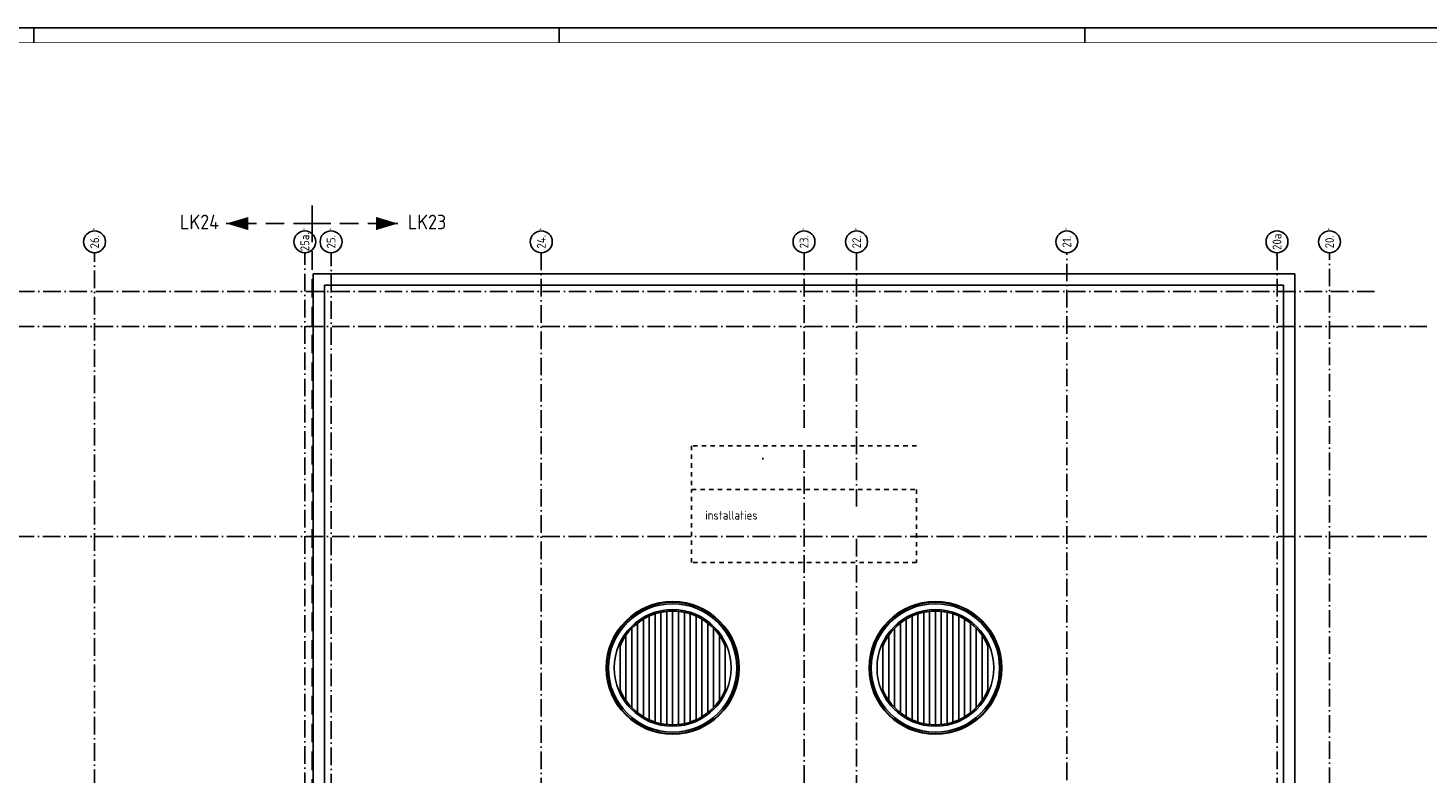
# Model space of a CAD drawing. Header units: millimetres. Extents: x -6587 to 112313, y 244 to 84344.
# Tile 62 of 63: x 39618 to 87571, y 58805 to 84344. Entities that reach past the tile are written whole.
import ezdxf
from ezdxf.enums import TextEntityAlignment as Align

# ---------------------------------------------------------------- set-up
doc = ezdxf.new("R2010")
doc.units = ezdxf.units.MM
doc.header["$LTSCALE"] = 100
for name, pattern in [('DASHDOT', [9, 6, -1.5, 0, -1.5]), ('DASHED', [3, 1.5, -1.5]), ('HIDDEN', [9.525, 6.35, -3.175])]:
    doc.linetypes.add(name, pattern=pattern)
doc.layers.get('0').update_dxf_attribs({"color": 9, "linetype": 'CONTINUOUS'})
for name, color, linetype in [('AL$1----_ALGEMEEN', 7, 'CONTINUOUS'), ('AL$7----_STRAMIEN', 1, 'DASHDOT'), ('AL27----_DAKEN', 7, 'CONTINUOUS'), ('ALN-----_BLOCKNAAM', 2, 'CONTINUOUS'), ('BL$4----', 7, 'CONTINUOUS'), ('LIJN025', 10, 'CONTINUOUS'), ('LIJN050', 90, 'CONTINUOUS'), ('LIJN070', 130, 'CONTINUOUS'), ('OL59----_WTBINST', 7, 'CONTINUOUS'), ('TEKST25', 10, 'CONTINUOUS'), ('TEKST35', 50, 'CONTINUOUS'), ('TEKST50', 90, 'CONTINUOUS'), ('WL570---_TOEVOER', 3, 'CONTINUOUS')]:
    doc.layers.add(name, color=color, linetype=linetype)
doc.styles.add('ISO', font='ISO.SHX')
doc.styles.add('MAATVOERING', font='iso.shx')
doc.styles.add('ROMAND', font='romand')
doc.styles.get("Standard").update_dxf_attribs({"font": 'iso.shx'})

# ---------------------------------------------------------------- blocks, each defined once
blk = doc.blocks.new('A0-G')
at = {"layer": 'LIJN025'}
for p, q in [((464, 836), (464, 841)), ((824, 836), (824, 841))]:
    blk.add_line(p, q, dxfattribs=at)
at = {"layer": 'LIJN025', "linetype": 'Continuous'}
blk.add_line((644, 836), (644, 841), dxfattribs=at)
at = {"layer": 'LIJN025'}
blk.add_lwpolyline([(1189, 841), (1189, 0), (0, 0), (0, 841)], close=True, dxfattribs=at)
at = {"layer": 'LIJN050', "const_width": 0.2}
blk.add_lwpolyline([(1184, 836), (25, 836), (25, 5), (1184, 5)], close=True, dxfattribs=at)
at = {"layer": 'TEKST25', "style": 'ROMAND', "width": 2.899115}
blk.add_attdef('STATUS', text='', height=2.5, dxfattribs=at).set_placement((1143, 71.5), (1182, 71.5), align=Align.FIT)
at = {"layer": 'TEKST25', "style": 'ISO'}
for tag, p in [('E', (1144.25, 66)), ('NAAM-E', (1155.75, 66)), ('DATUM-E', (1174, 66)), ('D', (1144.25, 61)), ('NAAM-D', (1155.75, 61)), ('DATUM-D', (1174, 61)), ('C', (1144.25, 56)), ('NAAM-C', (1155.75, 56)), ('DATUM-C', (1174, 56)), ('B', (1144.25, 51)), ('NAAM-B', (1155.75, 51)), ('DATUM-B', (1174, 51)), ('A', (1144.25, 46)), ('NAAM-A', (1155.75, 46)), ('DATUM-A', (1174, 46))]:
    blk.add_attdef(tag, text='', height=2.5, dxfattribs=at).set_placement(p, align=Align.CENTER)
for tag, p in [('DATUM', (1021.75, 36.25)), ('SCHAAL', (1057, 36.25)), ('GETEKEND', (1087.25, 36.25)), ('GECONTOL.', (1122, 36.25)), ('FORMAAT', (1152.25, 28.25))]:
    blk.add_attdef(tag, p, '', height=2.5, dxfattribs=at)
at = {"layer": 'TEKST35', "style": 'ISO'}
for tag, p in [('PROJECT', (1023.5, 72.5)), ('PLAATS', (1023.5, 63.5)), ('INSTALLATIE-REGEL1', (1023.5, 52.5)), ('INSTALLATIE-REGEL2', (1023.5, 43.5))]:
    blk.add_attdef(tag, p, '', height=4, dxfattribs=at)
blk.add_attdef('PROJ.NR.', text='', height=4, dxfattribs=at).set_placement((1170, 23), align=Align.CENTER)
at = {"layer": 'TEKST50', "style": 'ISO'}
blk.add_attdef('FILE-NAAM', text='', height=5, dxfattribs=at).set_placement((1162.5, 7.5), align=Align.CENTER)
blk = doc.blocks.new('1011')
at = {"layer": 'AL$7----_STRAMIEN', "color": 7, "linetype": 'Continuous'}
blk.add_circle((-750, 0), 750, dxfattribs=at)
at = {"layer": 'AL$7----_STRAMIEN', "color": 3, "linetype": 'Continuous'}
blk.add_attdef('STR-NAAM', text='', height=600, rotation=360, dxfattribs=at).set_placement((-750, 0), align=Align.MIDDLE)
at = {"layer": 'ALN-----_BLOCKNAAM', "linetype": 'Continuous'}
blk.add_text('1011', height=100, dxfattribs=at).set_placement((0, 0))
blk = doc.blocks.new('A$Cb38f1ce1')
at = {"layer": 'AL$1----_ALGEMEEN', "color": 8}
for points in [[(57348, 57490), (57348, 57550)], [(57448, 54206), (57448, 57554)], [(57548, 57610), (57548, 57666)], [(57648, 54102), (57648, 57658)], [(57748, 57700), (57748, 57753)], [(57848, 54025), (57848, 57735)], [(57948, 57765), (57948, 57816)], [(58048, 53971), (58048, 57789)], [(58148, 57807), (58148, 57857)], [(58248, 53940), (58248, 57820)], [(58348, 57827), (58348, 57877)], [(58448, 53930), (58448, 57830)], [(58548, 57827), (58548, 57877)], [(58648, 53940), (58648, 57820)], [(58748, 57807), (58748, 57857)], [(58848, 53971), (58848, 57789)], [(58948, 57765), (58948, 57816)], [(59048, 54025), (59048, 57735)], [(59148, 57700), (59148, 57753)], [(59248, 54102), (59248, 57658)], [(59348, 57610), (59348, 57666)], [(59448, 54206), (59448, 57554)], [(59548, 57490), (59548, 57550)], [(66448, 54206), (66448, 57554)], [(66648, 54102), (66648, 57658)], [(66848, 54025), (66848, 57735)], [(66948, 57765), (66948, 57816)], [(67048, 53971), (67048, 57789)], [(67148, 57807), (67148, 57857)], [(67248, 53940), (67248, 57820)], [(67348, 57827), (67348, 57877)], [(67448, 53930), (67448, 57830)], [(67548, 57827), (67548, 57877)], [(67648, 53940), (67648, 57820)], [(67748, 57807), (67748, 57857)], [(67848, 53971), (67848, 57789)], [(67948, 57765), (67948, 57816)], [(68048, 54025), (68048, 57735)], [(68148, 57700), (68148, 57753)], [(68248, 54102), (68248, 57658)], [(68348, 57610), (68348, 57666)], [(68448, 54206), (68448, 57554)], [(68548, 57490), (68548, 57550)], [(56948, 57126), (56948, 57203)], [(57048, 54523), (57048, 57237)], [(57148, 57333), (57148, 57400)], [(57248, 54343), (57248, 57417)], [(59648, 54343), (59648, 57417)], [(59748, 57333), (59748, 57400)], [(59848, 54523), (59848, 57237)], [(59948, 57126), (59948, 57203)], [(65948, 57126), (65948, 57203)], [(66048, 54523), (66048, 57237)], [(66148, 57333), (66148, 57400)], [(66248, 54343), (66248, 57417)], [(68648, 54343), (68648, 57417)], [(68748, 57333), (68748, 57400)], [(68848, 54523), (68848, 57237)], [(68948, 57126), (68948, 57203)], [(56648, 55130), (56648, 56630)], [(56748, 56835), (56748, 56934)], [(56848, 54765), (56848, 56995)], [(60048, 54765), (60048, 56995)], [(60148, 56835), (60148, 56934)], [(60248, 55130), (60248, 56630)], [(65648, 55130), (65648, 56630)], [(65748, 56835), (65748, 56934)], [(65848, 54765), (65848, 56995)], [(69048, 54765), (69048, 56995)], [(69148, 56835), (69148, 56934)], [(69248, 55130), (69248, 56630)], [(56748, 54826), (56748, 54925)], [(60148, 54826), (60148, 54925)], [(65748, 54826), (65748, 54925)], [(69148, 54826), (69148, 54925)], [(56948, 54557), (56948, 54634)], [(57148, 54360), (57148, 54427)], [(57348, 54210), (57348, 54270)], [(59548, 54210), (59548, 54270)], [(59748, 54360), (59748, 54427)], [(59948, 54557), (59948, 54634)], [(65948, 54557), (65948, 54634)], [(66148, 54360), (66148, 54427)], [(66348, 54210), (66348, 54270)], [(68548, 54210), (68548, 54270)], [(68748, 54360), (68748, 54427)], [(68948, 54557), (68948, 54634)], [(57548, 54094), (57548, 54150)], [(57748, 54006), (57748, 54060)], [(57948, 53944), (57948, 53995)], [(58148, 53903), (58148, 53953)], [(58348, 53882), (58348, 53933)], [(58548, 53882), (58548, 53933)], [(58748, 53903), (58748, 53953)], [(58948, 53944), (58948, 53995)], [(59148, 54006), (59148, 54060)], [(59348, 54094), (59348, 54150)], [(66548, 54094), (66548, 54150)], [(66748, 54006), (66748, 54060)], [(66948, 53944), (66948, 53995)], [(67148, 53903), (67148, 53953)], [(67348, 53882), (67348, 53933)], [(67548, 53882), (67548, 53933)], [(67748, 53903), (67748, 53953)], [(67948, 53944), (67948, 53995)], [(68148, 54006), (68148, 54060)], [(68348, 54094), (68348, 54150)]]:
    blk.add_lwpolyline(points, dxfattribs=at)
for centre, radius in [((58448, 55880), 2273), ((58448, 55880), 2255), ((58448, 55880), 2200), ((67448, 55880), 2273), ((67448, 55880), 2255), ((67448, 55880), 2200), ((58448, 55880), 2000), ((67448, 55880), 2000)]:
    blk.add_circle(centre, radius, dxfattribs=at)
for centre, start, end in [((58448, 55880), 22.6199, 157.3801), ((67448, 55880), 22.6199, 157.3801), ((58448, 55880), 202.6199, 337.3801), ((67448, 55880), 202.6199, 337.3801)]:
    blk.add_arc(centre, 1950, start, end, dxfattribs=at)
at = {"layer": 'AL$7----_STRAMIEN', "color": 1}
for p, q in [((71948, 32232), (71948, 70113)), ((80948, 1456), (80948, 70113)), ((82492, 68780), (733, 68780))]:
    blk.add_line(p, q, dxfattribs=at)
for points in [[(38648, 39197), (38648, 70113)], [(45848, 32791), (45848, 70113)], [(46748, 45349), (46748, 70113)], [(53948, 70113), (53948, 32791)], [(62948, 70113), (62948, 64063)], [(64748, 70113), (64748, 61350)], [(79148, 70113), (79148, 51380)], [(84285, 67580), (750, 67580)], [(62948, 63345), (62948, 32791)], [(84285, 60380), (9413, 60380)], [(64748, 60305), (64748, 32791)]]:
    blk.add_lwpolyline(points, dxfattribs=at)
at = {"layer": 'AL27----_DAKEN', "color": 8}
for p, q in [((46138, 51690), (46138, 69390)), ((46138, 69390), (79758, 69390)), ((79758, 69390), (79758, 51690)), ((46528, 51690), (46528, 69000)), ((46528, 69000), (79368, 69000)), ((79368, 69000), (79368, 51690))]:
    blk.add_line(p, q, dxfattribs=at)
at = {"layer": 'OL59----_WTBINST', "color": 8, "linetype": 'DASHED'}
for p, q in [((59098, 63495), (59098, 61995)), ((66798, 63495), (59098, 63495)), ((59098, 59495), (59098, 61995)), ((59098, 61995), (66798, 61995)), ((59098, 61995), (66798, 61995)), ((66798, 61995), (66798, 59495)), ((66798, 59495), (59098, 59495))]:
    blk.add_line(p, q, dxfattribs=at)
at = {"layer": 'WL570---_TOEVOER'}
blk.add_line((61538, 63025), (61538, 63083), dxfattribs=at)
at = {"layer": 'AL$7----_STRAMIEN', "xscale": 0.5, "yscale": 0.5, "zscale": 0.5, "rotation": 90}
for p, values in [((38648, 70863), {'STR-NAAM': '26.'}), ((45848, 70863), {'STR-NAAM': '25a.'}), ((46748, 70863), {'STR-NAAM': '25.'}), ((53948, 70863), {'STR-NAAM': '24.'}), ((62948, 70863), {'STR-NAAM': '23.'}), ((64748, 70863), {'STR-NAAM': '22.'}), ((71948, 70863), {'STR-NAAM': '21.'}), ((80948, 70863), {'STR-NAAM': '20.'})]:
    blk.add_blockref('1011', p, dxfattribs=at).add_auto_attribs(values)
at = {"layer": 'AL$7----_STRAMIEN'}
ref = blk.add_blockref('1011', (79148, 70113), dxfattribs=dict(at, xscale=-0.5, yscale=0.5, zscale=0.5, rotation=90))
ref.add_attrib('STR-NAAM', '20a', dxfattribs={"color": 3, "linetype": 'Continuous', "height": 300, "rotation": 90}).set_placement((79148, 70488), align=Align.MIDDLE)
at = {"layer": 'BL$4----', "color": 8}
blk.add_text('installaties', height=300, dxfattribs=at).set_placement((59563, 60964))

msp = doc.modelspace()

# ---------------------------------------------------------------- linework, layer by layer
at = {"layer": 'LIJN050'}
for points in [[(46411, 77641, 0, 453, 0), (47166, 77641, 453, 453, 0)], [(52289, 77641, 0, 453, 0), (51535, 77641, 453, 453, 0)]]:
    msp.add_lwpolyline(points, format="xyseb", dxfattribs=at)
at = {"layer": 'LIJN070', "linetype": 'HIDDEN'}
for p, q in [((49348, 77641), (49348, 78259)), ((49348, 77641), (46411, 77641)), ((49348, 77641), (49348, 58106)), ((49352, 77641), (52289, 77641))]:
    msp.add_line(p, q, dxfattribs=at)

# ---------------------------------------------------------------- block references
at = {"xscale": 100, "yscale": 100, "zscale": 100}
msp.add_blockref('A0-G', (-6587, 244), dxfattribs=at)
at = {"layer": 'LIJN025'}
msp.add_blockref('A$Cb38f1ce1', (3251, 6527), dxfattribs=at)

# ---------------------------------------------------------------- texts
at = {"layer": 'TEKST50', "style": 'MAATVOERING'}
for s, p in [('LK24', (44823, 77444)), ('LK23', (52627, 77444))]:
    msp.add_text(s, height=500, dxfattribs=at).set_placement(p)

doc.saveas('drawing.dxf')
